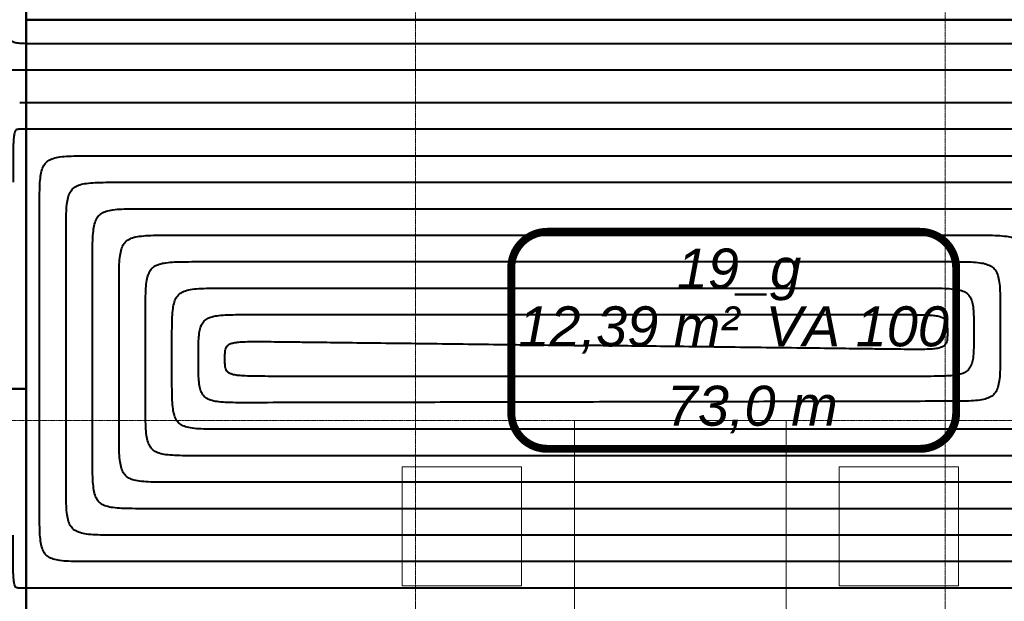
# Model space of a CAD drawing. Header units: millimetres. Extents: x 49908 to 79848, y -11883 to -3092.
# Tile 85 of 222: x 68141 to 68513, y -5295 to -5075. Entities that reach past the tile are written whole.
import ezdxf
from ezdxf.lldxf.tags import DXFTag

# ---------------------------------------------------------------- set-up
doc = ezdxf.new("R2010")
doc.units = ezdxf.units.MM
doc.linetypes.add('DASHDOT', pattern=[1, 0.5, -0.25, 0, -0.25])
doc.layers.add('A wyp ruchome', color=9, linetype='Continuous', lineweight=9)
doc.layers.add('A_OSIE', color=9, linetype='DASHDOT', lineweight=9)
for name, color, linetype, true_color in [('IS_Ogrzewanie_płaszczyznowe', 7, 'SOLID', 0xac00e6), ('IS_Ogrzewanie_płaszczyznowe_-_opis', 7, 'SOLID', 0xf000f0), ('IS_Przyłącza_o.p._Powrót', 7, 'DASH', 0x438955), ('IS_Przyłącza_o.p._Zasilanie', 7, 'SOLID', 0xff9124)]:
    doc.layers.add(name, color=color, linetype=linetype, true_color=true_color)
doc.layers.add('IS_Rys.pętli_o.p._Powrót', color=7, linetype='DASH', lineweight=13, true_color=0x4c9a5f)
doc.layers.add('IS_Rys.pętli_o.p._Zasilanie', color=7, linetype='SOLID', lineweight=13, true_color=0xff8c1a)
tags = doc.linetypes.add('DASH', pattern=[15, 10, -5]).pattern_tags.tags
tags[6:7] = [DXFTag(74, 4), DXFTag(75, 0), DXFTag(340, '0'), DXFTag(46, 0.0), DXFTag(50, 0.0), DXFTag(44, 0.0), DXFTag(45, 0.0)]
tags[4:5] = [DXFTag(74, 4), DXFTag(75, 0), DXFTag(340, '0'), DXFTag(46, 0.0), DXFTag(50, 0.0), DXFTag(44, 0.0), DXFTag(45, 0.0)]
tags = doc.linetypes.add('SOLID', pattern=[10, 10, 0]).pattern_tags.tags
tags[6:7] = [DXFTag(74, 4), DXFTag(75, 0), DXFTag(340, '0'), DXFTag(46, 0.0), DXFTag(50, 0.0), DXFTag(44, 0.0), DXFTag(45, 0.0)]
tags[4:5] = [DXFTag(74, 4), DXFTag(75, 0), DXFTag(340, '0'), DXFTag(46, 0.0), DXFTag(50, 0.0), DXFTag(44, 0.0), DXFTag(45, 0.0)]

msp = doc.modelspace()

# ---------------------------------------------------------------- linework, layer by layer
at = {"layer": 'A wyp ruchome'}
for points in [[(68430.47, -5226.63), (68430.47, -5466.63), (68350.47, -5466.63), (68350.47, -5226.63)], [(68330.47, -5244.13), (68285.47, -5244.13), (68285.47, -5289.13), (68330.47, -5289.13)], [(68450.47, -5244.13), (68495.47, -5244.13), (68495.47, -5289.13), (68450.47, -5289.13)]]:
    msp.add_lwpolyline(points, close=True, dxfattribs=at)
at = {"layer": 'A_OSIE', "ltscale": 0.3, "transparency": 33554559}
for p, q in [((68290.47, -7140.05), (68290.47, -3902.99)), ((68490.47, -7140.05), (68490.47, -3902.99)), ((70341.81, -5226.63), (67440.85, -5226.63))]:
    msp.add_line(p, q, dxfattribs=at)
at = {"layer": 'IS_Ogrzewanie_płaszczyznowe', "lineweight": 40}
for p, q in [((68143.5, -4911.12), (68143.5, -5075.17)), ((68143.5, -5214.61), (68143.5, -5005.67)), ((68682.46, -5075.17), (68143.5, -5075.17)), ((68143.5, -5075.17), (68143.5, -5305.07)), ((68143.5, -5075.17), (68682.46, -5075.17)), ((68143.5, -5214.61), (67772.46, -5214.61)), ((67772.46, -5214.61), (68143.5, -5214.61)), ((68143.5, -5423.55), (68143.5, -5214.61))]:
    msp.add_line(p, q, dxfattribs=at)
at = {"layer": 'IS_Ogrzewanie_płaszczyznowe_-_opis'}
msp.add_lwpolyline([(68340.27, -5237.32, 3, 3, 0), (68480.94, -5237.32, 3, 3, 0.414214), (68494.61, -5223.66, 3, 3, 0), (68494.61, -5168.99, 3, 3, 0.414214), (68480.94, -5155.32, 3, 3, 0), (68340.27, -5155.32, 3, 3, 0.414214), (68326.61, -5168.99, 3, 3, 0), (68326.61, -5223.66, 3, 3, 0.414214), (68340.27, -5237.32, 3, 3, 0)], format="xyseb", dxfattribs=at)
at = {"layer": 'IS_Przyłącza_o.p._Powrót', "lineweight": 40}
for points, knots in [([(68146.34, -5084.25), (68145.51, -5084.25), (68144, -5084.26), (68141.95, -5084.22), (68140.29, -5084.1), (68138.98, -5083.84), (68137.95, -5083.39), (68137.21, -5082.64), (68136.75, -5081.61), (68136.5, -5080.3), (68136.37, -5078.64), (68136.34, -5076.59), (68136.34, -5075.08), (68136.34, -5074.25)], [0, 0, 0, 0, 0.0248686, 0.0452361, 0.061602, 0.0745999, 0.0851852, 0.0948541, 0.1054394, 0.1184374, 0.1348033, 0.1551707, 0.1800393, 0.1800393, 0.1800393, 0.1800393]), ([(68581.92, -5084.25), (68578.54, -5084.25), (68565.88, -5084.25), (68539.37, -5084.25), (68499.12, -5084.25), (68449.05, -5084.25), (68393.09, -5084.25), (68335.17, -5084.25), (68279.2, -5084.25), (68229.13, -5084.25), (68188.88, -5084.25), (68162.37, -5084.25), (68149.72, -5084.25), (68146.34, -5084.25)], [0, 0, 0, 0, 0.10145, 0.379619, 0.795236, 1.309031, 1.881732, 2.474068, 3.046769, 3.560564, 3.976181, 4.25435, 4.3558, 4.3558, 4.3558, 4.3558]), ([(68561.28, -5106.6), (68558.03, -5106.6), (68545.9, -5106.6), (68520.47, -5106.6), (68481.86, -5106.6), (68433.84, -5106.6), (68380.17, -5106.6), (68324.61, -5106.6), (68270.93, -5106.6), (68222.91, -5106.6), (68184.3, -5106.6), (68158.88, -5106.6), (68146.74, -5106.6), (68143.5, -5106.6)], [0, 0, 0, 0, 0.097304, 0.364106, 0.762739, 1.255537, 1.804835, 2.372965, 2.922263, 3.415061, 3.813694, 4.080496, 4.1778, 4.1778, 4.1778, 4.1778]), ([(68594.83, -5289.93), (68591.33, -5289.93), (68578.21, -5289.93), (68550.75, -5289.93), (68509.04, -5289.93), (68457.16, -5289.93), (68399.17, -5289.93), (68339.15, -5289.93), (68281.17, -5289.93), (68229.29, -5289.93), (68187.58, -5289.93), (68160.11, -5289.93), (68147, -5289.93), (68143.5, -5289.93)], [0, 0, 0, 0, 0.105119, 0.393348, 0.823996, 1.356373, 1.949786, 2.563544, 3.156957, 3.689334, 4.119982, 4.408211, 4.51333, 4.51333, 4.51333, 4.51333])]:
    msp.add_open_spline(points, degree=3, knots=knots, dxfattribs=at)
at = {"layer": 'IS_Przyłącza_o.p._Zasilanie', "lineweight": 40}
for points, knots in [([(68571.92, -5094.25), (68568.53, -5094.25), (68555.86, -5094.25), (68529.31, -5094.25), (68489, -5094.25), (68438.85, -5094.25), (68382.8, -5094.25), (68324.79, -5094.25), (68268.75, -5094.25), (68218.6, -5094.25), (68178.29, -5094.25), (68151.74, -5094.25), (68139.06, -5094.25), (68135.68, -5094.25)], [0, 0, 0, 0, 0.101604, 0.380194, 0.796441, 1.311014, 1.884583, 2.477817, 3.051386, 3.565959, 3.982206, 4.260796, 4.3624, 4.3624, 4.3624, 4.3624]), ([(68551.28, -5116.6), (68548.11, -5116.6), (68536.27, -5116.6), (68511.45, -5116.6), (68473.77, -5116.6), (68426.89, -5116.6), (68374.5, -5116.6), (68320.27, -5116.6), (68267.88, -5116.6), (68221.01, -5116.6), (68183.33, -5116.6), (68158.51, -5116.6), (68146.66, -5116.6), (68143.5, -5116.6)], [0, 0, 0, 0, 0.094975, 0.355391, 0.744482, 1.225485, 1.761634, 2.316166, 2.852315, 3.333318, 3.722409, 3.982825, 4.0778, 4.0778, 4.0778, 4.0778])]:
    msp.add_open_spline(points, degree=3, knots=knots, dxfattribs=at)
at = {"layer": 'IS_Rys.pętli_o.p._Powrót', "lineweight": 40}
for points, knots in [([(68143.5, -5106.6), (68143.48, -5106.6), (68143.41, -5106.6), (68143.25, -5106.6), (68143.02, -5106.6), (68142.73, -5106.6), (68142.41, -5106.6), (68142.08, -5106.6), (68141.76, -5106.6), (68141.47, -5106.6), (68141.24, -5106.6), (68141.09, -5106.6), (68141.02, -5106.6), (68141, -5106.6)], [0, 0, 0, 0, 0.00058227, 0.00217881, 0.00456424, 0.00751315, 0.01080015, 0.01419985, 0.01748685, 0.02043576, 0.02282119, 0.02441773, 0.025, 0.025, 0.025, 0.025]), ([(68158.5, -5156.6), (68158.5, -5154.95), (68158.5, -5151.93), (68158.57, -5147.82), (68158.82, -5144.51), (68159.32, -5141.89), (68160.24, -5139.83), (68161.72, -5138.34), (68163.78, -5137.43), (68166.41, -5136.92), (68169.72, -5136.68), (68173.82, -5136.6), (68176.84, -5136.6), (68178.5, -5136.6)], [0, 0, 0, 0, 0.0497373, 0.0904721, 0.1232039, 0.1491998, 0.1703704, 0.1897083, 0.2108788, 0.2368747, 0.2696065, 0.3103414, 0.3600787, 0.3600787, 0.3600787, 0.3600787]), ([(68178.5, -5136.6), (68181.16, -5136.6), (68191.12, -5136.6), (68211.98, -5136.6), (68243.65, -5136.6), (68283.06, -5136.6), (68327.1, -5136.6), (68372.68, -5136.6), (68416.72, -5136.6), (68456.12, -5136.6), (68487.8, -5136.6), (68508.66, -5136.6), (68518.62, -5136.6), (68521.28, -5136.6)], [0, 0, 0, 0, 0.079836, 0.298741, 0.625812, 1.030143, 1.48083, 1.94697, 2.397657, 2.801988, 3.129059, 3.347964, 3.4278, 3.4278, 3.4278, 3.4278]), ([(68158.5, -5249.93), (68158.5, -5249.21), (68158.5, -5246.5), (68158.5, -5240.82), (68158.5, -5232.19), (68158.5, -5221.47), (68158.5, -5209.47), (68158.5, -5197.06), (68158.5, -5185.07), (68158.5, -5174.34), (68158.5, -5165.72), (68158.5, -5160.04), (68158.5, -5157.33), (68158.5, -5156.6)], [0, 0, 0, 0, 0.0217373, 0.0813394, 0.1703921, 0.2804808, 0.4031912, 0.5301088, 0.6528192, 0.7629079, 0.8519606, 0.9115627, 0.9333, 0.9333, 0.9333, 0.9333]), ([(68178.5, -5176.6), (68178.5, -5174.95), (68178.5, -5171.93), (68178.57, -5167.82), (68178.82, -5164.51), (68179.32, -5161.89), (68180.24, -5159.83), (68181.72, -5158.34), (68183.78, -5157.43), (68186.41, -5156.92), (68189.72, -5156.68), (68193.82, -5156.6), (68196.84, -5156.6), (68198.5, -5156.6)], [0, 0, 0, 0, 0.0497373, 0.0904721, 0.1232039, 0.1491998, 0.1703704, 0.1897083, 0.2108788, 0.2368747, 0.2696065, 0.3103414, 0.3600787, 0.3600787, 0.3600787, 0.3600787]), ([(68198.5, -5156.6), (68200.85, -5156.6), (68209.64, -5156.6), (68228.07, -5156.6), (68256.05, -5156.6), (68290.86, -5156.6), (68329.76, -5156.6), (68370.02, -5156.6), (68408.92, -5156.6), (68443.72, -5156.6), (68471.7, -5156.6), (68490.13, -5156.6), (68498.93, -5156.6), (68501.28, -5156.6)], [0, 0, 0, 0, 0.07052, 0.26388, 0.552784, 0.909932, 1.308028, 1.719772, 2.117868, 2.475016, 2.76392, 2.95728, 3.0278, 3.0278, 3.0278, 3.0278]), ([(68501.28, -5156.6), (68502.94, -5156.6), (68505.95, -5156.6), (68510.06, -5156.68), (68513.37, -5156.92), (68515.99, -5157.43), (68518.05, -5158.34), (68519.54, -5159.83), (68520.45, -5161.89), (68520.96, -5164.51), (68521.2, -5167.82), (68521.28, -5171.93), (68521.28, -5174.95), (68521.28, -5176.6)], [0, 0, 0, 0, 0.0497373, 0.0904721, 0.1232039, 0.1491998, 0.1703704, 0.1897083, 0.2108788, 0.2368747, 0.2696065, 0.3103414, 0.3600787, 0.3600787, 0.3600787, 0.3600787]), ([(68178.5, -5229.93), (68178.5, -5229.52), (68178.5, -5227.97), (68178.5, -5224.73), (68178.5, -5219.8), (68178.5, -5213.67), (68178.5, -5206.82), (68178.5, -5199.72), (68178.5, -5192.87), (68178.5, -5186.74), (68178.5, -5181.81), (68178.5, -5178.57), (68178.5, -5177.02), (68178.5, -5176.6)], [0, 0, 0, 0, 0.012421, 0.0464784, 0.0973643, 0.1602705, 0.2303888, 0.3029112, 0.3730295, 0.4359357, 0.4868216, 0.520879, 0.5333, 0.5333, 0.5333, 0.5333]), ([(68198.5, -5196.6), (68198.5, -5194.95), (68198.5, -5191.93), (68198.57, -5187.82), (68198.82, -5184.51), (68199.32, -5181.89), (68200.24, -5179.83), (68201.72, -5178.34), (68203.78, -5177.43), (68206.41, -5176.92), (68209.72, -5176.68), (68213.82, -5176.6), (68216.84, -5176.6), (68218.5, -5176.6)], [0, 0, 0, 0, 0.0497373, 0.0904721, 0.1232039, 0.1491998, 0.1703704, 0.1897083, 0.2108788, 0.2368747, 0.2696065, 0.3103414, 0.3600787, 0.3600787, 0.3600787, 0.3600787]), ([(68218.5, -5176.6), (68220.54, -5176.6), (68228.17, -5176.6), (68244.16, -5176.6), (68268.45, -5176.6), (68298.65, -5176.6), (68332.41, -5176.6), (68367.36, -5176.6), (68401.12, -5176.6), (68431.33, -5176.6), (68455.61, -5176.6), (68471.6, -5176.6), (68479.24, -5176.6), (68481.28, -5176.6)], [0, 0, 0, 0, 0.061203, 0.229019, 0.479756, 0.789722, 1.135225, 1.492575, 1.838078, 2.148044, 2.398781, 2.566597, 2.6278, 2.6278, 2.6278, 2.6278]), ([(68481.28, -5176.6), (68482.94, -5176.6), (68485.95, -5176.6), (68490.06, -5176.67), (68493.36, -5176.87), (68495.97, -5177.29), (68498, -5178.03), (68499.5, -5179.25), (68500.45, -5180.98), (68500.96, -5183.19), (68501.2, -5185.95), (68501.28, -5189.37), (68501.28, -5191.89), (68501.28, -5193.27)], [0, 0, 0, 0, 0.0497372, 0.0904679, 0.1231616, 0.1489752, 0.1695302, 0.1873289, 0.2056828, 0.227561, 0.2548804, 0.2888277, 0.3302713, 0.3302713, 0.3302713, 0.3302713]), ([(68501.28, -5193.27), (68501.28, -5194.65), (68501.28, -5197.16), (68501.2, -5200.59), (68500.96, -5203.35), (68500.45, -5205.56), (68499.5, -5207.29), (68498, -5208.51), (68495.97, -5209.25), (68493.36, -5209.67), (68490.06, -5209.87), (68485.95, -5209.94), (68482.94, -5209.93), (68481.28, -5209.93)], [0, 0, 0, 0, 0.0414437, 0.075391, 0.1027104, 0.1245885, 0.1429424, 0.1607411, 0.1812962, 0.2071097, 0.2398034, 0.2805341, 0.3302713, 0.3302713, 0.3302713, 0.3302713]), ([(68198.5, -5209.93), (68198.5, -5209.83), (68198.5, -5209.44), (68198.5, -5208.63), (68198.5, -5207.4), (68198.5, -5205.87), (68198.5, -5204.16), (68198.5, -5202.38), (68198.5, -5200.67), (68198.5, -5199.14), (68198.5, -5197.91), (68198.5, -5197.09), (68198.5, -5196.71), (68198.5, -5196.6)], [0, 0, 0, 0, 0.0031047, 0.0116174, 0.0243365, 0.0400601, 0.0575864, 0.0757136, 0.0932399, 0.1089635, 0.1216826, 0.1301953, 0.1333, 0.1333, 0.1333, 0.1333]), ([(68218.5, -5203.27), (68218.5, -5202.72), (68218.5, -5201.71), (68218.57, -5200.33), (68218.83, -5199.19), (68219.43, -5198.25), (68220.45, -5197.61), (68221.9, -5197.19), (68223.85, -5196.94), (68226.43, -5196.81), (68229.72, -5196.77), (68233.82, -5196.79), (68236.84, -5196.83), (68238.5, -5196.85)], [0, 0, 0, 0, 0.0165737, 0.030172, 0.0413733, 0.051442, 0.0625342, 0.0768946, 0.0961841, 0.1216234, 0.1542328, 0.1949513, 0.2446877, 0.2446877, 0.2446877, 0.2446877]), ([(68238.5, -5196.85), (68239.4, -5196.86), (68242.78, -5196.9), (68249.86, -5196.99), (68260.62, -5197.12), (68274, -5197.28), (68288.95, -5197.46), (68304.43, -5197.65), (68319.38, -5197.84), (68332.76, -5198), (68343.52, -5198.13), (68350.6, -5198.22), (68353.98, -5198.26), (68354.89, -5198.27)], [0, 0, 0, 0, 0.02711, 0.101446, 0.212511, 0.349813, 0.502856, 0.661146, 0.814189, 0.95149, 1.062556, 1.136891, 1.164002, 1.164002, 1.164002, 1.164002]), ([(68238.5, -5209.93), (68236.84, -5209.93), (68233.82, -5209.93), (68229.72, -5209.91), (68226.43, -5209.83), (68223.85, -5209.66), (68221.9, -5209.38), (68220.45, -5208.96), (68219.43, -5208.3), (68218.83, -5207.36), (68218.57, -5206.21), (68218.5, -5204.83), (68218.5, -5203.82), (68218.5, -5203.27)], [0, 0, 0, 0, 0.0497371, 0.0904598, 0.1230808, 0.1485427, 0.167869, 0.1822823, 0.1934384, 0.203564, 0.2147991, 0.2284102, 0.2449857, 0.2449857, 0.2449857, 0.2449857]), ([(68218.5, -5229.93), (68216.84, -5229.93), (68213.82, -5229.94), (68209.72, -5229.86), (68206.41, -5229.62), (68203.78, -5229.11), (68201.72, -5228.2), (68200.24, -5226.71), (68199.32, -5224.65), (68198.82, -5222.02), (68198.57, -5218.71), (68198.5, -5214.61), (68198.5, -5211.59), (68198.5, -5209.93)], [0, 0, 0, 0, 0.0497373, 0.0904721, 0.1232039, 0.1491998, 0.1703704, 0.1897083, 0.2108788, 0.2368747, 0.2696065, 0.3103414, 0.3600787, 0.3600787, 0.3600787, 0.3600787]), ([(68481.28, -5209.93), (68479.39, -5209.93), (68472.34, -5209.93), (68457.56, -5209.93), (68435.13, -5209.93), (68407.22, -5209.93), (68376.03, -5209.93), (68343.74, -5209.93), (68312.55, -5209.93), (68284.65, -5209.93), (68262.21, -5209.93), (68247.44, -5209.93), (68240.38, -5209.93), (68238.5, -5209.93)], [0, 0, 0, 0, 0.056545, 0.211589, 0.443242, 0.729617, 1.048824, 1.378976, 1.698183, 1.984558, 2.216211, 2.371255, 2.4278, 2.4278, 2.4278, 2.4278]), ([(68198.5, -5249.93), (68196.84, -5249.93), (68193.82, -5249.94), (68189.72, -5249.86), (68186.41, -5249.62), (68183.78, -5249.11), (68181.72, -5248.2), (68180.24, -5246.71), (68179.32, -5244.65), (68178.82, -5242.02), (68178.57, -5238.71), (68178.5, -5234.61), (68178.5, -5231.59), (68178.5, -5229.93)], [0, 0, 0, 0, 0.0497373, 0.0904721, 0.1232039, 0.1491998, 0.1703704, 0.1897083, 0.2108788, 0.2368747, 0.2696065, 0.3103414, 0.3600787, 0.3600787, 0.3600787, 0.3600787]), ([(68523.91, -5229.93), (68521.54, -5229.93), (68512.67, -5229.93), (68494.08, -5229.93), (68465.86, -5229.93), (68430.75, -5229.93), (68391.51, -5229.93), (68350.9, -5229.93), (68311.66, -5229.93), (68276.55, -5229.93), (68248.33, -5229.93), (68229.74, -5229.93), (68220.87, -5229.93), (68218.5, -5229.93)], [0, 0, 0, 0, 0.071134, 0.266179, 0.557599, 0.917858, 1.319421, 1.734751, 2.136314, 2.496573, 2.787993, 2.983038, 3.054172, 3.054172, 3.054172, 3.054172]), ([(68178.5, -5269.93), (68176.84, -5269.93), (68173.82, -5269.94), (68169.72, -5269.86), (68166.41, -5269.62), (68163.78, -5269.11), (68161.72, -5268.2), (68160.24, -5266.71), (68159.32, -5264.65), (68158.82, -5262.02), (68158.57, -5258.71), (68158.5, -5254.61), (68158.5, -5251.59), (68158.5, -5249.93)], [0, 0, 0, 0, 0.0497373, 0.0904721, 0.1232039, 0.1491998, 0.1703704, 0.1897083, 0.2108788, 0.2368747, 0.2696065, 0.3103414, 0.3600787, 0.3600787, 0.3600787, 0.3600787]), ([(68544.22, -5249.93), (68541.54, -5249.93), (68531.49, -5249.93), (68510.45, -5249.93), (68478.5, -5249.93), (68438.76, -5249.93), (68394.35, -5249.93), (68348.37, -5249.93), (68303.95, -5249.93), (68264.21, -5249.93), (68232.26, -5249.93), (68211.23, -5249.93), (68201.18, -5249.93), (68198.5, -5249.93)], [0, 0, 0, 0, 0.080521, 0.301306, 0.631184, 1.038986, 1.493542, 1.963683, 2.418239, 2.826041, 3.155919, 3.376703, 3.457225, 3.457225, 3.457225, 3.457225]), ([(68141, -5289.93), (68140.79, -5289.93), (68140.41, -5289.94), (68139.86, -5289.86), (68139.39, -5289.52), (68139.08, -5288.88), (68138.86, -5287.92), (68138.7, -5286.51), (68138.6, -5284.57), (68138.54, -5282), (68138.51, -5278.71), (68138.5, -5274.61), (68138.5, -5271.59), (68138.5, -5269.93)], [0, 0, 0, 0, 0.0062189, 0.0114166, 0.016393, 0.0227951, 0.0322664, 0.0460468, 0.0651645, 0.0905685, 0.1231775, 0.163899, 0.213636, 0.213636, 0.213636, 0.213636]), ([(68564.53, -5269.93), (68561.53, -5269.93), (68550.31, -5269.93), (68526.82, -5269.93), (68491.15, -5269.93), (68446.77, -5269.93), (68397.18, -5269.93), (68345.84, -5269.93), (68296.25, -5269.93), (68251.87, -5269.93), (68216.2, -5269.93), (68192.71, -5269.93), (68181.49, -5269.93), (68178.5, -5269.93)], [0, 0, 0, 0, 0.089909, 0.336433, 0.704769, 1.160113, 1.667663, 2.192614, 2.700164, 3.155508, 3.523844, 3.770369, 3.860277, 3.860277, 3.860277, 3.860277]), ([(68143.5, -5289.93), (68143.48, -5289.93), (68143.41, -5289.93), (68143.25, -5289.93), (68143.02, -5289.93), (68142.73, -5289.93), (68142.41, -5289.93), (68142.08, -5289.93), (68141.76, -5289.93), (68141.47, -5289.93), (68141.24, -5289.93), (68141.09, -5289.93), (68141.02, -5289.93), (68141, -5289.93)], [0, 0, 0, 0, 0.00058227, 0.00217881, 0.00456424, 0.00751315, 0.01080015, 0.01419985, 0.01748685, 0.02043576, 0.02282119, 0.02441773, 0.025, 0.025, 0.025, 0.025])]:
    msp.add_open_spline(points, degree=3, knots=knots, dxfattribs=at)
at = {"layer": 'IS_Rys.pętli_o.p._Zasilanie', "lineweight": 40}
for points, knots in [([(68141, -5116.6), (68140.79, -5116.6), (68140.41, -5116.6), (68139.86, -5116.68), (68139.39, -5117.02), (68139.08, -5117.66), (68138.86, -5118.62), (68138.7, -5120.03), (68138.6, -5121.97), (68138.54, -5124.54), (68138.51, -5127.83), (68138.5, -5131.93), (68138.5, -5134.95), (68138.5, -5136.6)], [0, 0, 0, 0, 0.0062189, 0.0114166, 0.016393, 0.0227951, 0.0322664, 0.0460468, 0.0651645, 0.0905685, 0.1231775, 0.163899, 0.213636, 0.213636, 0.213636, 0.213636]), ([(68143.5, -5116.6), (68143.48, -5116.6), (68143.41, -5116.6), (68143.25, -5116.6), (68143.02, -5116.6), (68142.73, -5116.6), (68142.41, -5116.6), (68142.08, -5116.6), (68141.76, -5116.6), (68141.47, -5116.6), (68141.24, -5116.6), (68141.09, -5116.6), (68141.02, -5116.6), (68141, -5116.6)], [0, 0, 0, 0, 0.00058227, 0.00217881, 0.00456424, 0.00751315, 0.01080015, 0.01419985, 0.01748685, 0.02043576, 0.02282119, 0.02441773, 0.025, 0.025, 0.025, 0.025]), ([(68148.5, -5146.6), (68148.5, -5144.95), (68148.5, -5141.93), (68148.57, -5137.82), (68148.82, -5134.51), (68149.32, -5131.89), (68150.24, -5129.83), (68151.72, -5128.34), (68153.78, -5127.43), (68156.41, -5126.92), (68159.72, -5126.68), (68163.82, -5126.6), (68166.84, -5126.6), (68168.5, -5126.6)], [0, 0, 0, 0, 0.0497373, 0.0904721, 0.1232039, 0.1491998, 0.1703704, 0.1897083, 0.2108788, 0.2368747, 0.2696065, 0.3103414, 0.3600787, 0.3600787, 0.3600787, 0.3600787]), ([(68168.5, -5126.6), (68171.31, -5126.6), (68181.85, -5126.6), (68203.93, -5126.6), (68237.46, -5126.6), (68279.16, -5126.6), (68325.77, -5126.6), (68374.01, -5126.6), (68420.62, -5126.6), (68462.32, -5126.6), (68495.84, -5126.6), (68517.92, -5126.6), (68528.46, -5126.6), (68531.28, -5126.6)], [0, 0, 0, 0, 0.084494, 0.316172, 0.662326, 1.090248, 1.567231, 2.060569, 2.537552, 2.965474, 3.311628, 3.543306, 3.6278, 3.6278, 3.6278, 3.6278]), ([(68148.5, -5259.93), (68148.5, -5259.05), (68148.5, -5255.76), (68148.5, -5248.87), (68148.5, -5238.39), (68148.5, -5225.36), (68148.5, -5210.8), (68148.5, -5195.73), (68148.5, -5181.17), (68148.5, -5168.15), (68148.5, -5157.67), (68148.5, -5150.78), (68148.5, -5147.48), (68148.5, -5146.6)], [0, 0, 0, 0, 0.026395, 0.09877, 0.206906, 0.340586, 0.489592, 0.643708, 0.792714, 0.926394, 1.03453, 1.106905, 1.1333, 1.1333, 1.1333, 1.1333]), ([(68168.5, -5166.6), (68168.5, -5164.95), (68168.5, -5161.93), (68168.57, -5157.82), (68168.82, -5154.51), (68169.32, -5151.89), (68170.24, -5149.83), (68171.72, -5148.34), (68173.78, -5147.43), (68176.41, -5146.92), (68179.72, -5146.68), (68183.82, -5146.6), (68186.84, -5146.6), (68188.5, -5146.6)], [0, 0, 0, 0, 0.0497373, 0.0904721, 0.1232039, 0.1491998, 0.1703704, 0.1897083, 0.2108788, 0.2368747, 0.2696065, 0.3103414, 0.3600787, 0.3600787, 0.3600787, 0.3600787]), ([(68188.5, -5146.6), (68191, -5146.6), (68200.38, -5146.6), (68220.02, -5146.6), (68249.85, -5146.6), (68286.96, -5146.6), (68328.43, -5146.6), (68371.35, -5146.6), (68412.82, -5146.6), (68449.92, -5146.6), (68479.75, -5146.6), (68499.39, -5146.6), (68508.77, -5146.6), (68511.28, -5146.6)], [0, 0, 0, 0, 0.075178, 0.281311, 0.589298, 0.970038, 1.394429, 1.833371, 2.257762, 2.638502, 2.946489, 3.152622, 3.2278, 3.2278, 3.2278, 3.2278]), ([(68511.28, -5146.6), (68512.94, -5146.6), (68515.95, -5146.6), (68520.06, -5146.68), (68523.37, -5146.92), (68525.99, -5147.43), (68528.05, -5148.34), (68529.54, -5149.83), (68530.45, -5151.89), (68530.96, -5154.51), (68531.2, -5157.82), (68531.28, -5161.93), (68531.28, -5164.95), (68531.28, -5166.6)], [0, 0, 0, 0, 0.0497373, 0.0904721, 0.1232039, 0.1491998, 0.1703704, 0.1897083, 0.2108788, 0.2368747, 0.2696065, 0.3103414, 0.3600787, 0.3600787, 0.3600787, 0.3600787]), ([(68168.5, -5239.93), (68168.5, -5239.36), (68168.5, -5237.23), (68168.5, -5232.77), (68168.5, -5226), (68168.5, -5217.57), (68168.5, -5208.15), (68168.5, -5198.39), (68168.5, -5188.97), (68168.5, -5180.54), (68168.5, -5173.77), (68168.5, -5169.3), (68168.5, -5167.17), (68168.5, -5166.6)], [0, 0, 0, 0, 0.0170791, 0.0639089, 0.1338782, 0.2203757, 0.31679, 0.41651, 0.5129243, 0.5994218, 0.6693911, 0.7162209, 0.7333, 0.7333, 0.7333, 0.7333]), ([(68188.5, -5186.6), (68188.5, -5184.95), (68188.5, -5181.93), (68188.57, -5177.82), (68188.82, -5174.51), (68189.32, -5171.89), (68190.24, -5169.83), (68191.72, -5168.34), (68193.78, -5167.43), (68196.41, -5166.92), (68199.72, -5166.68), (68203.82, -5166.6), (68206.84, -5166.6), (68208.5, -5166.6)], [0, 0, 0, 0, 0.0497373, 0.0904721, 0.1232039, 0.1491998, 0.1703704, 0.1897083, 0.2108788, 0.2368747, 0.2696065, 0.3103414, 0.3600787, 0.3600787, 0.3600787, 0.3600787]), ([(68208.5, -5166.6), (68210.69, -5166.6), (68218.91, -5166.6), (68236.12, -5166.6), (68262.25, -5166.6), (68294.75, -5166.6), (68331.09, -5166.6), (68368.69, -5166.6), (68405.02, -5166.6), (68437.53, -5166.6), (68463.66, -5166.6), (68480.87, -5166.6), (68489.08, -5166.6), (68491.28, -5166.6)], [0, 0, 0, 0, 0.065862, 0.24645, 0.51627, 0.849827, 1.221627, 1.606173, 1.977973, 2.31153, 2.58135, 2.761938, 2.8278, 2.8278, 2.8278, 2.8278]), ([(68491.28, -5166.6), (68492.94, -5166.6), (68495.95, -5166.6), (68500.06, -5166.68), (68503.37, -5166.92), (68505.99, -5167.43), (68508.05, -5168.34), (68509.54, -5169.83), (68510.45, -5171.89), (68510.96, -5174.51), (68511.2, -5177.82), (68511.28, -5181.93), (68511.28, -5184.95), (68511.28, -5186.6)], [0, 0, 0, 0, 0.0497373, 0.0904721, 0.1232039, 0.1491998, 0.1703704, 0.1897083, 0.2108788, 0.2368747, 0.2696065, 0.3103414, 0.3600787, 0.3600787, 0.3600787, 0.3600787]), ([(68188.5, -5219.93), (68188.5, -5219.68), (68188.5, -5218.71), (68188.5, -5216.68), (68188.5, -5213.6), (68188.5, -5209.77), (68188.5, -5205.49), (68188.5, -5201.05), (68188.5, -5196.77), (68188.5, -5192.94), (68188.5, -5189.86), (68188.5, -5187.83), (68188.5, -5186.86), (68188.5, -5186.6)], [0, 0, 0, 0, 0.0077628, 0.0290479, 0.0608504, 0.1001653, 0.1439876, 0.1893124, 0.2331347, 0.2724496, 0.3042521, 0.3255372, 0.3333, 0.3333, 0.3333, 0.3333]), ([(68208.5, -5203.27), (68208.5, -5201.89), (68208.5, -5199.37), (68208.57, -5195.95), (68208.82, -5193.19), (68209.33, -5190.98), (68210.27, -5189.25), (68211.77, -5188.03), (68213.81, -5187.29), (68216.41, -5186.87), (68219.72, -5186.67), (68223.82, -5186.6), (68226.84, -5186.6), (68228.5, -5186.6)], [0, 0, 0, 0, 0.0414437, 0.075391, 0.1027104, 0.1245885, 0.1429424, 0.1607411, 0.1812962, 0.2071097, 0.2398034, 0.2805341, 0.3302713, 0.3302713, 0.3302713, 0.3302713]), ([(68228.5, -5186.6), (68230.38, -5186.6), (68237.44, -5186.6), (68252.21, -5186.6), (68274.65, -5186.6), (68302.55, -5186.6), (68333.74, -5186.6), (68366.03, -5186.6), (68397.22, -5186.6), (68425.13, -5186.6), (68447.56, -5186.6), (68462.34, -5186.6), (68469.39, -5186.6), (68471.28, -5186.6)], [0, 0, 0, 0, 0.056545, 0.211589, 0.443242, 0.729617, 1.048824, 1.378976, 1.698183, 1.984558, 2.216211, 2.371255, 2.4278, 2.4278, 2.4278, 2.4278]), ([(68471.28, -5186.6), (68472.94, -5186.6), (68475.95, -5186.6), (68480.05, -5186.63), (68483.35, -5186.71), (68485.92, -5186.87), (68487.88, -5187.15), (68489.32, -5187.58), (68490.35, -5188.24), (68490.95, -5189.18), (68491.2, -5190.33), (68491.28, -5191.71), (68491.28, -5192.72), (68491.28, -5193.27)], [0, 0, 0, 0, 0.0497371, 0.0904598, 0.1230808, 0.1485427, 0.167869, 0.1822823, 0.1934384, 0.203564, 0.2147991, 0.2284102, 0.2449857, 0.2449857, 0.2449857, 0.2449857]), ([(68511.28, -5186.6), (68511.28, -5186.7), (68511.28, -5187.07), (68511.28, -5187.85), (68511.28, -5189.02), (68511.28, -5190.48), (68511.28, -5192.11), (68511.28, -5193.8), (68511.28, -5195.44), (68511.28, -5196.9), (68511.28, -5198.07), (68511.28, -5198.85), (68511.28, -5199.22), (68511.28, -5199.31)], [0, 0, 0, 0, 0.0029603, 0.0110771, 0.0232046, 0.0381968, 0.054908, 0.072192, 0.0889032, 0.1038954, 0.1160229, 0.1241397, 0.1271, 0.1271, 0.1271, 0.1271]), ([(68491.28, -5193.27), (68491.28, -5193.82), (68491.28, -5194.83), (68491.2, -5196.21), (68490.95, -5197.35), (68490.35, -5198.29), (68489.32, -5198.93), (68487.88, -5199.34), (68485.92, -5199.6), (68483.35, -5199.73), (68480.05, -5199.77), (68475.95, -5199.75), (68472.94, -5199.71), (68471.28, -5199.69)], [0, 0, 0, 0, 0.0165737, 0.030172, 0.0413733, 0.051442, 0.0625342, 0.0768946, 0.0961841, 0.1216234, 0.1542328, 0.1949513, 0.2446877, 0.2446877, 0.2446877, 0.2446877]), ([(68471.28, -5199.69), (68470.38, -5199.68), (68466.99, -5199.64), (68459.91, -5199.55), (68449.15, -5199.42), (68435.78, -5199.26), (68420.82, -5199.07), (68405.34, -5198.89), (68390.39, -5198.7), (68377.01, -5198.54), (68366.26, -5198.41), (68359.17, -5198.32), (68355.79, -5198.28), (68354.89, -5198.27)], [0, 0, 0, 0, 0.02711, 0.101446, 0.212511, 0.349813, 0.502856, 0.661146, 0.814189, 0.95149, 1.062556, 1.136891, 1.164002, 1.164002, 1.164002, 1.164002]), ([(68511.28, -5199.31), (68511.28, -5200.97), (68511.28, -5203.99), (68511.2, -5208.09), (68510.96, -5211.41), (68510.45, -5214.03), (68509.54, -5216.09), (68508.05, -5217.58), (68505.99, -5218.5), (68503.37, -5219.01), (68500.06, -5219.26), (68495.95, -5219.35), (68492.94, -5219.35), (68491.28, -5219.36)], [0, 0, 0, 0, 0.0497376, 0.0904746, 0.1232122, 0.1492193, 0.1704067, 0.1897644, 0.2109518, 0.2369589, 0.2696965, 0.3104335, 0.3601711, 0.3601711, 0.3601711, 0.3601711]), ([(68228.5, -5219.89), (68226.84, -5219.9), (68223.82, -5219.9), (68219.72, -5219.85), (68216.41, -5219.65), (68213.81, -5219.24), (68211.77, -5218.5), (68210.27, -5217.29), (68209.33, -5215.56), (68208.82, -5213.35), (68208.57, -5210.59), (68208.5, -5207.16), (68208.5, -5204.65), (68208.5, -5203.27)], [0, 0, 0, 0, 0.0497369, 0.0904658, 0.1231547, 0.1489589, 0.1694994, 0.1872802, 0.2056179, 0.227485, 0.2547986, 0.2887437, 0.3301871, 0.3301871, 0.3301871, 0.3301871]), ([(68491.28, -5219.36), (68489.24, -5219.36), (68481.6, -5219.37), (68465.61, -5219.41), (68441.33, -5219.46), (68411.12, -5219.52), (68377.36, -5219.59), (68342.41, -5219.66), (68308.65, -5219.73), (68278.45, -5219.79), (68254.16, -5219.84), (68238.17, -5219.87), (68230.54, -5219.89), (68228.5, -5219.89)], [0, 0, 0, 0, 0.061204, 0.22902, 0.479757, 0.789724, 1.135228, 1.492578, 1.838082, 2.148049, 2.398786, 2.566603, 2.627806, 2.627806, 2.627806, 2.627806]), ([(68208.5, -5239.93), (68206.84, -5239.93), (68203.82, -5239.94), (68199.72, -5239.86), (68196.41, -5239.62), (68193.78, -5239.11), (68191.72, -5238.2), (68190.24, -5236.71), (68189.32, -5234.65), (68188.82, -5232.02), (68188.57, -5228.71), (68188.5, -5224.61), (68188.5, -5221.59), (68188.5, -5219.93)], [0, 0, 0, 0, 0.0497373, 0.0904721, 0.1232039, 0.1491998, 0.1703704, 0.1897083, 0.2108788, 0.2368747, 0.2696065, 0.3103414, 0.3600787, 0.3600787, 0.3600787, 0.3600787]), ([(68188.5, -5259.93), (68186.84, -5259.93), (68183.82, -5259.94), (68179.72, -5259.86), (68176.41, -5259.62), (68173.78, -5259.11), (68171.72, -5258.2), (68170.24, -5256.71), (68169.32, -5254.65), (68168.82, -5252.02), (68168.57, -5248.71), (68168.5, -5244.61), (68168.5, -5241.59), (68168.5, -5239.93)], [0, 0, 0, 0, 0.0497373, 0.0904721, 0.1232039, 0.1491998, 0.1703704, 0.1897083, 0.2108788, 0.2368747, 0.2696065, 0.3103414, 0.3600787, 0.3600787, 0.3600787, 0.3600787]), ([(68534.07, -5239.93), (68531.54, -5239.93), (68522.08, -5239.93), (68502.27, -5239.93), (68472.18, -5239.93), (68434.76, -5239.93), (68392.93, -5239.93), (68349.63, -5239.93), (68307.81, -5239.93), (68270.38, -5239.93), (68240.3, -5239.93), (68220.48, -5239.93), (68211.03, -5239.93), (68208.5, -5239.93)], [0, 0, 0, 0, 0.075828, 0.283742, 0.594391, 0.978422, 1.406481, 1.849217, 2.277277, 2.661307, 2.971956, 3.179871, 3.255698, 3.255698, 3.255698, 3.255698]), ([(68168.5, -5279.93), (68166.84, -5279.93), (68163.82, -5279.94), (68159.72, -5279.86), (68156.41, -5279.62), (68153.78, -5279.11), (68151.72, -5278.2), (68150.24, -5276.71), (68149.32, -5274.65), (68148.82, -5272.02), (68148.57, -5268.71), (68148.5, -5264.61), (68148.5, -5261.59), (68148.5, -5259.93)], [0, 0, 0, 0, 0.0497373, 0.0904721, 0.1232039, 0.1491998, 0.1703704, 0.1897083, 0.2108788, 0.2368747, 0.2696065, 0.3103414, 0.3600787, 0.3600787, 0.3600787, 0.3600787]), ([(68554.37, -5259.93), (68551.53, -5259.93), (68540.9, -5259.93), (68518.64, -5259.93), (68484.83, -5259.93), (68442.77, -5259.93), (68395.76, -5259.93), (68347.11, -5259.93), (68300.1, -5259.93), (68258.04, -5259.93), (68224.23, -5259.93), (68201.97, -5259.93), (68191.34, -5259.93), (68188.5, -5259.93)], [0, 0, 0, 0, 0.085215, 0.318869, 0.667976, 1.09955, 1.580602, 2.078149, 2.559201, 2.990775, 3.339882, 3.573536, 3.658751, 3.658751, 3.658751, 3.658751]), ([(68574.68, -5279.93), (68571.52, -5279.93), (68559.72, -5279.93), (68535.01, -5279.93), (68497.47, -5279.93), (68450.78, -5279.93), (68398.6, -5279.93), (68344.58, -5279.93), (68292.4, -5279.93), (68245.71, -5279.93), (68208.17, -5279.93), (68183.45, -5279.93), (68171.65, -5279.93), (68168.5, -5279.93)], [0, 0, 0, 0, 0.094602, 0.353996, 0.741561, 1.220677, 1.754724, 2.30708, 2.841126, 3.320242, 3.707807, 3.967201, 4.061804, 4.061804, 4.061804, 4.061804])]:
    msp.add_open_spline(points, degree=3, knots=knots, dxfattribs=at)

# ---------------------------------------------------------------- texts
at = {"layer": 'IS_Ogrzewanie_płaszczyznowe_-_opis', "ltscale": 0.01, "char_height": 15.12}
for s, insert, attachment_point in [('\\fArial|b0|i1;19_g', (68412.61, -5181.32), 8), ('\\fArial|b0|i1;12,39 m²', (68412.61, -5183.48), 3), ('\\fArial|b0|i1;VA 100', (68422.61, -5183.48), 1), ('\\fArial|b0|i1;73,0 m', (68417.61, -5213.48), 2)]:
    msp.add_mtext(s, dxfattribs=dict(at, insert=insert, attachment_point=attachment_point))

doc.saveas('drawing.dxf')
